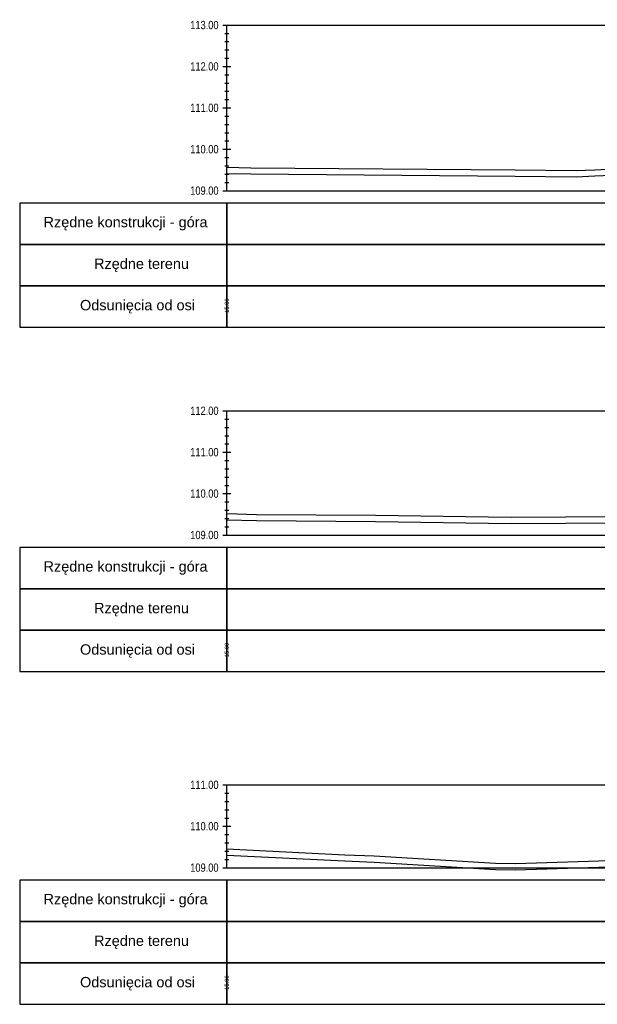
# Model space of a CAD drawing. Extents: x 7537626 to 7538805, y 5722894 to 5725486.
# Tile 39 of 105: x 7538261 to 7538275, y 5725311 to 5725334. Entities that reach past the tile are written whole.
import ezdxf

# ---------------------------------------------------------------- set-up
doc = ezdxf.new("R2010")
doc.units = 0
for name, color, linetype in [('C-DROGI-PROFILE', 7, 'Continuous'), ('C-DROGI-PROFILE-ETYKIETY', 7, 'Continuous'), ('C-POPRZECZKA-widok', 1, 'Continuous')]:
    doc.layers.add(name, color=color, linetype=linetype)
doc.layers.add('C-humus', color=7, linetype='Continuous', true_color=0x003df5)
doc.layers.add('C-Teren', color=7, linetype='Continuous', true_color=0x008521)
doc.styles.add('2mm08', font='arial.ttf', dxfattribs={"width": 0.8})
doc.styles.get("Standard").update_dxf_attribs({"font": 'arial.ttf'})

msp = doc.modelspace()

# ---------------------------------------------------------------- linework, layer by layer
at = {"layer": 'C-DROGI-PROFILE', "color": 1, "linetype": 'Continuous', "lineweight": -3}
for points in [[(7538266.066, 5725329.009), (7538266.066, 5725330.009), (7538261.066, 5725330.009), (7538261.066, 5725329.009)], [(7538266.066, 5725329.009), (7538289.066, 5725329.009), (7538289.066, 5725330.009), (7538266.066, 5725330.009)], [(7538266.066, 5725328.009), (7538266.066, 5725329.009), (7538261.066, 5725329.009), (7538261.066, 5725328.009)], [(7538266.066, 5725328.009), (7538289.066, 5725328.009), (7538289.066, 5725329.009), (7538266.066, 5725329.009)], [(7538266.066, 5725327.009), (7538266.066, 5725328.009), (7538261.066, 5725328.009), (7538261.066, 5725327.009)], [(7538266.066, 5725327.009), (7538289.066, 5725327.009), (7538289.066, 5725328.009), (7538266.066, 5725328.009)], [(7538266.066, 5725320.691), (7538266.066, 5725321.691), (7538261.066, 5725321.691), (7538261.066, 5725320.691)], [(7538266.066, 5725320.691), (7538289.066, 5725320.691), (7538289.066, 5725321.691), (7538266.066, 5725321.691)], [(7538266.066, 5725319.691), (7538266.066, 5725320.691), (7538261.066, 5725320.691), (7538261.066, 5725319.691)], [(7538266.066, 5725319.691), (7538289.066, 5725319.691), (7538289.066, 5725320.691), (7538266.066, 5725320.691)], [(7538266.066, 5725318.691), (7538266.066, 5725319.691), (7538261.066, 5725319.691), (7538261.066, 5725318.691)], [(7538266.066, 5725318.691), (7538289.066, 5725318.691), (7538289.066, 5725319.691), (7538266.066, 5725319.691)], [(7538266.066, 5725312.656), (7538266.066, 5725313.656), (7538261.066, 5725313.656), (7538261.066, 5725312.656)], [(7538266.066, 5725312.656), (7538289.066, 5725312.656), (7538289.066, 5725313.656), (7538266.066, 5725313.656)], [(7538266.066, 5725311.656), (7538266.066, 5725312.656), (7538261.066, 5725312.656), (7538261.066, 5725311.656)], [(7538266.066, 5725311.656), (7538289.066, 5725311.656), (7538289.066, 5725312.656), (7538266.066, 5725312.656)], [(7538266.066, 5725310.656), (7538266.066, 5725311.656), (7538261.066, 5725311.656), (7538261.066, 5725310.656)], [(7538266.066, 5725310.656), (7538289.066, 5725310.656), (7538289.066, 5725311.656), (7538266.066, 5725311.656)]]:
    msp.add_3dface(points, dxfattribs=at)
at = {"layer": 'C-humus'}
for p, q in [((7538266.066, 5725330.725), (7538266.646, 5725330.713)), ((7538266.646, 5725330.713), (7538273.025, 5725330.659)), ((7538273.025, 5725330.659), (7538274.502, 5725330.644)), ((7538274.502, 5725330.644), (7538274.952, 5725330.666)), ((7538274.952, 5725330.666), (7538278.681, 5725330.842)), ((7538266.066, 5725322.359), (7538266.783, 5725322.341)), ((7538266.783, 5725322.341), (7538269.657, 5725322.317)), ((7538269.657, 5725322.317), (7538272.933, 5725322.273)), ((7538272.933, 5725322.273), (7538278.73, 5725322.303)), ((7538266.066, 5725314.258), (7538268.912, 5725314.119)), ((7538268.912, 5725314.119), (7538269.623, 5725314.089)), ((7538269.623, 5725314.089), (7538272.548, 5725313.915)), ((7538273.032, 5725313.907), (7538277.636, 5725314.048)), ((7538272.548, 5725313.915), (7538273.032, 5725313.907))]:
    msp.add_line(p, q, dxfattribs=at)
at = {"layer": 'C-POPRZECZKA-widok', "color": 1, "linetype": 'Continuous', "lineweight": -3}
for p, q in [((7538265.966, 5725334.309), (7538289.166, 5725334.309)), ((7538266.066, 5725330.309), (7538266.066, 5725334.309)), ((7538266.016, 5725334.109), (7538266.116, 5725334.109)), ((7538266.016, 5725333.909), (7538266.116, 5725333.909)), ((7538266.016, 5725333.709), (7538266.116, 5725333.709)), ((7538266.016, 5725333.509), (7538266.116, 5725333.509)), ((7538265.966, 5725333.309), (7538266.166, 5725333.309)), ((7538266.016, 5725333.309), (7538266.116, 5725333.309)), ((7538266.016, 5725333.109), (7538266.116, 5725333.109)), ((7538266.016, 5725332.909), (7538266.116, 5725332.909)), ((7538266.016, 5725332.709), (7538266.116, 5725332.709)), ((7538265.966, 5725332.309), (7538266.166, 5725332.309)), ((7538266.016, 5725332.509), (7538266.116, 5725332.509)), ((7538266.016, 5725332.309), (7538266.116, 5725332.309)), ((7538266.016, 5725332.109), (7538266.116, 5725332.109)), ((7538266.016, 5725331.909), (7538266.116, 5725331.909)), ((7538266.016, 5725331.709), (7538266.116, 5725331.709)), ((7538266.016, 5725331.509), (7538266.116, 5725331.509)), ((7538265.966, 5725331.309), (7538266.166, 5725331.309)), ((7538266.016, 5725331.309), (7538266.116, 5725331.309)), ((7538266.016, 5725331.109), (7538266.116, 5725331.109)), ((7538266.016, 5725330.909), (7538266.116, 5725330.909)), ((7538266.016, 5725330.709), (7538266.116, 5725330.709)), ((7538266.016, 5725330.509), (7538266.116, 5725330.509)), ((7538265.966, 5725330.309), (7538289.166, 5725330.309)), ((7538265.966, 5725324.991), (7538289.166, 5725324.991)), ((7538266.066, 5725321.991), (7538266.066, 5725324.991)), ((7538266.016, 5725324.791), (7538266.116, 5725324.791)), ((7538266.016, 5725324.591), (7538266.116, 5725324.591)), ((7538266.016, 5725324.391), (7538266.116, 5725324.391)), ((7538265.966, 5725323.991), (7538266.166, 5725323.991)), ((7538266.016, 5725324.191), (7538266.116, 5725324.191)), ((7538266.016, 5725323.991), (7538266.116, 5725323.991)), ((7538266.016, 5725323.791), (7538266.116, 5725323.791)), ((7538266.016, 5725323.591), (7538266.116, 5725323.591)), ((7538266.016, 5725323.391), (7538266.116, 5725323.391)), ((7538266.016, 5725323.191), (7538266.116, 5725323.191)), ((7538265.966, 5725322.991), (7538266.166, 5725322.991)), ((7538266.016, 5725322.991), (7538266.116, 5725322.991)), ((7538266.016, 5725322.791), (7538266.116, 5725322.791)), ((7538266.016, 5725322.591), (7538266.116, 5725322.591)), ((7538266.016, 5725322.391), (7538266.116, 5725322.391)), ((7538266.016, 5725322.191), (7538266.116, 5725322.191)), ((7538265.966, 5725321.991), (7538289.166, 5725321.991)), ((7538265.966, 5725315.956), (7538289.166, 5725315.956)), ((7538266.066, 5725313.956), (7538266.066, 5725315.956)), ((7538266.016, 5725315.756), (7538266.116, 5725315.756)), ((7538266.016, 5725315.556), (7538266.116, 5725315.556)), ((7538266.016, 5725315.356), (7538266.116, 5725315.356)), ((7538265.966, 5725314.956), (7538266.166, 5725314.956)), ((7538266.016, 5725315.156), (7538266.116, 5725315.156)), ((7538266.016, 5725314.956), (7538266.116, 5725314.956)), ((7538266.016, 5725314.756), (7538266.116, 5725314.756)), ((7538266.016, 5725314.556), (7538266.116, 5725314.556)), ((7538266.016, 5725314.356), (7538266.116, 5725314.356)), ((7538266.016, 5725314.156), (7538266.116, 5725314.156)), ((7538265.966, 5725313.956), (7538289.166, 5725313.956))]:
    msp.add_line(p, q, dxfattribs=at)
at = {"layer": 'C-Teren'}
for p, q in [((7538274.952, 5725330.816), (7538278.681, 5725330.992)), ((7538266.066, 5725330.875), (7538266.646, 5725330.863)), ((7538266.646, 5725330.863), (7538273.025, 5725330.809)), ((7538273.025, 5725330.809), (7538274.502, 5725330.794)), ((7538274.502, 5725330.794), (7538274.952, 5725330.816)), ((7538266.066, 5725322.509), (7538266.783, 5725322.491)), ((7538266.783, 5725322.491), (7538269.657, 5725322.467)), ((7538269.657, 5725322.467), (7538272.933, 5725322.423)), ((7538272.933, 5725322.423), (7538278.73, 5725322.453)), ((7538266.066, 5725314.408), (7538268.912, 5725314.269)), ((7538268.912, 5725314.269), (7538269.623, 5725314.239)), ((7538269.623, 5725314.239), (7538272.548, 5725314.065)), ((7538272.548, 5725314.065), (7538273.032, 5725314.057)), ((7538273.032, 5725314.057), (7538277.636, 5725314.198))]:
    msp.add_line(p, q, dxfattribs=at)

# ---------------------------------------------------------------- texts
at = {"layer": 'C-DROGI-PROFILE', "color": 2}
for s, p in [('Rzędne konstrukcji - góra', (7538261.641, 5725329.426)), ('Rzędne terenu', (7538262.861, 5725328.42)), ('Odsunięcia od osi', (7538262.522, 5725327.42)), ('Rzędne konstrukcji - góra', (7538261.641, 5725321.108)), ('Rzędne terenu', (7538262.861, 5725320.102)), ('Odsunięcia od osi', (7538262.522, 5725319.102)), ('Rzędne konstrukcji - góra', (7538261.641, 5725313.073)), ('Rzędne terenu', (7538262.861, 5725312.067)), ('Odsunięcia od osi', (7538262.522, 5725311.067))]:
    msp.add_text(s, height=0.25, dxfattribs=at).set_placement(p)
at = {"layer": 'C-DROGI-PROFILE-ETYKIETY', "color": 7, "linetype": 'Continuous', "lineweight": -3, "char_height": 0.1, "attachment_point": 5, "rotation": 90, "style": '2mm08'}
for insert in [(7538266.066, 5725327.509), (7538266.066, 5725319.191), (7538266.066, 5725311.156)]:
    msp.add_mtext('-15.00', dxfattribs=dict(at, insert=insert))
at = {"layer": 'C-POPRZECZKA-widok', "color": 1, "linetype": 'Continuous', "lineweight": -3, "char_height": 0.2, "attachment_point": 6, "style": '2mm08'}
for s, insert in [('113.00', (7538265.866, 5725334.309)), ('112.00', (7538265.866, 5725333.309)), ('111.00', (7538265.866, 5725332.309)), ('110.00', (7538265.866, 5725331.309)), ('109.00', (7538265.866, 5725330.309)), ('112.00', (7538265.866, 5725324.991)), ('111.00', (7538265.866, 5725323.991)), ('110.00', (7538265.866, 5725322.991)), ('109.00', (7538265.866, 5725321.991)), ('111.00', (7538265.866, 5725315.956)), ('110.00', (7538265.866, 5725314.956)), ('109.00', (7538265.866, 5725313.956))]:
    msp.add_mtext(s, dxfattribs=dict(at, insert=insert))

doc.saveas('drawing.dxf')
